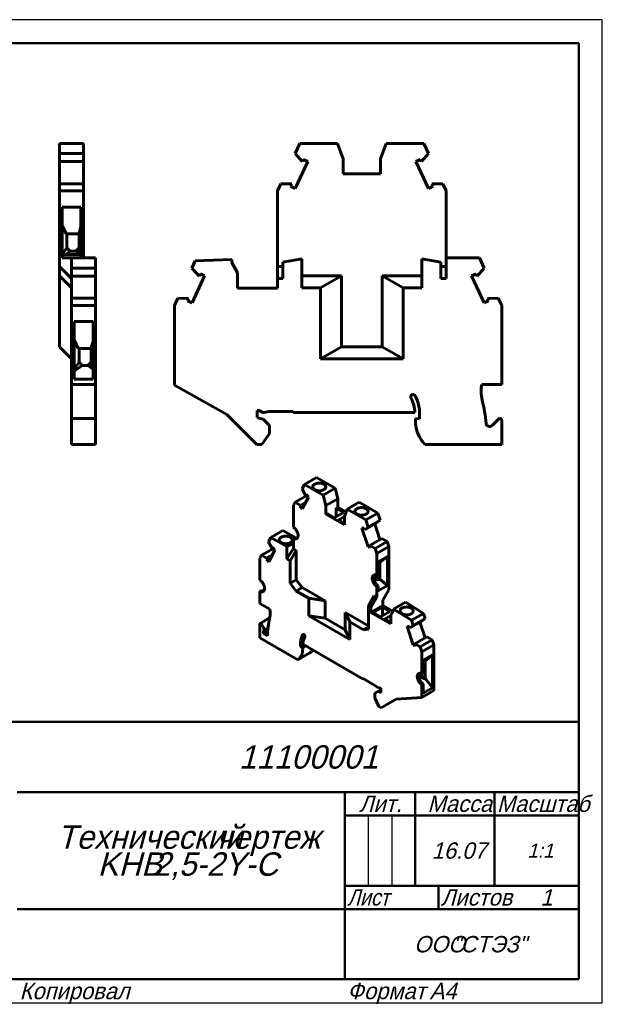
# Model space of a CAD drawing. Header units: millimetres. Extents: x 0 to 297, y 0 to 210.
# Tile 2 of 2: x 173 to 297, y 0 to 210. Entities that reach past the tile are written whole.
import ezdxf

# ---------------------------------------------------------------- set-up
doc = ezdxf.new("R2010")
doc.units = ezdxf.units.MM
doc.styles.add('TextStyle_2', font='T-FLEX Type A.TTF', dxfattribs={"oblique": 15, "height": 3.5})
doc.styles.add('TextStyle_4', font='T-FLEX Type A.TTF', dxfattribs={"width": 0.883061, "oblique": 15, "height": 3.5})
doc.styles.add('TextStyle_6', font='T-FLEX Type A.TTF', dxfattribs={"width": 0.98844, "oblique": 15, "height": 3.5})
doc.styles.add('TextStyle_7', font='T-FLEX Type A.TTF', dxfattribs={"oblique": 15, "height": 5})
doc.styles.add('TextStyle_8', font='T-FLEX Type A.TTF', dxfattribs={"oblique": 15, "height": 3})
doc.styles.add('TextStyle_9', font='T-FLEX Type A.TTF', dxfattribs={"oblique": 15, "height": 3.5})

# ---------------------------------------------------------------- blocks, each defined once
blk = doc.blocks.new('_FR1Страница_1')
at = {"color": 7, "linetype": 'Continuous', "lineweight": 25}
for p, q in [((297, 210), (0, 210)), ((297, 0), (297, 210)), ((247, 40), (247, 25)), ((252, 40), (252, 25)), ((242, 20), (292, 20)), ((262, 20), (262, 20)), ((0, 0), (297, 0))]:
    blk.add_line(p, q, dxfattribs=at)
at = {"color": 7, "linetype": 'Continuous', "lineweight": 50}
for p, q in [((20, 205), (292, 205)), ((292, 205), (292, 5)), ((107, 60), (292, 60)), ((172, 45), (292, 45)), ((242, 45), (242, 5)), ((257, 45), (257, 25)), ((274, 45), (274, 25)), ((242, 40), (292, 40)), ((242, 25), (292, 25)), ((262, 25), (262, 20)), ((172, 20), (292, 20)), ((292, 5), (20, 5))]:
    blk.add_line(p, q, dxfattribs=at)
at = {"color": 7, "oblique": 15}
for s, height, style, p in [('11100001', 5, 'TextStyle_7', (219.37, 50)), ('Лит.', 3.5, 'TextStyle_2', (245.03, 40.76)), ('Масса', 3.5, 'TextStyle_2', (259.65, 40.76)), ('Технический', 5, 'TextStyle_7', (180.55, 32.88)), ('чертеж', 5, 'TextStyle_7', (214.51, 32.88)), ('16.07', 3.5, 'TextStyle_2', (260.53, 30.75)), ('1:1', 3, 'TextStyle_8', (280.99, 31)), ('KHB', 5, 'TextStyle_7', (189.18, 27.12)), ('2,5-2Y-С', 5, 'TextStyle_7', (200.97, 27.12)), ('Листов', 3.5, 'TextStyle_2', (262.5, 20.75)), ('1', 3.5, 'TextStyle_9', (283.78, 20.75)), ('ООО', 3.5, 'TextStyle_2', (256.78, 10.75)), ('"СТЭЗ"', 3.5, 'TextStyle_2', (265.03, 10.75)), ('Копировал', 3.5, 'TextStyle_2', (172.5, 0.75)), ('Формат', 3.5, 'TextStyle_2', (242.5, 0.75)), ('A4', 3.5, 'TextStyle_2', (260.12, 0.75))]:
    blk.add_text(s, height=height, dxfattribs=dict(at, style=style)).set_placement(p)
for s, style, width, p in [('Масштаб', 'TextStyle_6', 0.98844, (274.5, 40.76)), ('Лист', 'TextStyle_4', 0.883061, (242.5, 20.75))]:
    blk.add_text(s, height=3.5, dxfattribs=dict(at, style=style, width=width)).set_placement(p)
blk = doc.blocks.new('Страница_1')
at = {"color": 7, "linetype": 'Continuous', "lineweight": 60}
for p, q in [((181.028, 181.404), (181.028, 183.58)), ((186.178, 183.58), (181.028, 183.58)), ((186.178, 183.58), (186.178, 181.404)), ((231.351, 181.404), (232.365, 183.58)), ((240.425, 183.58), (232.365, 183.58)), ((241.625, 180.283), (240.425, 183.58)), ((250.825, 183.58), (249.625, 180.283)), ((258.885, 183.58), (250.825, 183.58)), ((259.899, 181.404), (258.885, 183.58)), ((181.028, 179.676), (181.028, 181.404)), ((181.028, 181.404), (186.178, 181.404)), ((186.178, 181.404), (186.178, 179.676)), ((232.868, 179.676), (231.351, 181.404)), ((258.382, 179.676), (259.899, 181.404)), ((181.028, 179.676), (186.178, 179.676)), ((181.028, 174.954), (181.028, 179.674)), ((186.178, 179.674), (186.178, 174.954)), ((231.388, 173.97), (234.061, 179.703)), ((232.868, 179.676), (233.091, 180.155)), ((233.091, 180.155), (234.061, 179.703)), ((241.625, 177.08), (241.625, 180.283)), ((249.625, 180.283), (249.625, 177.08)), ((257.189, 179.703), (258.159, 180.155)), ((259.862, 173.97), (257.189, 179.703)), ((258.159, 180.155), (258.382, 179.676)), ((241.625, 177.08), (249.625, 177.08)), ((181.028, 174.952), (186.178, 174.952)), ((181.028, 174.952), (181.028, 173.414)), ((186.178, 174.952), (186.178, 173.414)), ((228.342, 174.952), (227.625, 173.414)), ((228.342, 174.952), (230.641, 174.901)), ((230.418, 174.422), (230.641, 174.901)), ((262.908, 174.952), (260.609, 174.901)), ((260.609, 174.901), (260.832, 174.422)), ((262.908, 174.952), (263.625, 173.414)), ((181.028, 173.414), (181.028, 157.28)), ((186.178, 173.414), (181.028, 173.414)), ((186.178, 173.414), (186.178, 165.215)), ((227.625, 173.414), (227.625, 157.28)), ((231.388, 173.97), (230.418, 174.422)), ((260.832, 174.422), (259.862, 173.97)), ((263.625, 173.414), (263.625, 157.28)), ((185.628, 169.949), (181.578, 169.949)), ((181.578, 169.949), (181.578, 159.13)), ((185.628, 165.215), (185.628, 169.949)), ((182.469, 164.23), (181.578, 166.068)), ((185.228, 164.23), (182.469, 164.23)), ((182.628, 161.28), (182.628, 164.23)), ((185.228, 164.407), (185.628, 165.717)), ((185.228, 164.407), (185.228, 160.678)), ((185.628, 165.077), (185.628, 165.215)), ((185.628, 165.215), (186.178, 165.215)), ((185.628, 165.077), (185.628, 163.145)), ((186.178, 165.077), (186.178, 165.215)), ((186.178, 165.077), (186.178, 163.145)), ((185.628, 163.114), (185.628, 163.145)), ((185.628, 163.114), (185.628, 161.182)), ((186.178, 163.114), (186.178, 163.145)), ((186.178, 163.114), (186.178, 161.182)), ((182.628, 161.28), (181.578, 159.758)), ((183.328, 160.58), (182.416, 159.83)), ((183.328, 160.58), (182.628, 161.28)), ((184.528, 160.58), (183.328, 160.58)), ((184.528, 160.58), (185.228, 161.28)), ((185.44, 159.83), (184.528, 160.58)), ((185.228, 160.678), (185.527, 159.817)), ((185.628, 161.044), (185.628, 161.182)), ((185.628, 159.13), (185.628, 161.044)), ((186.178, 161.044), (185.628, 161.044)), ((186.178, 161.182), (186.178, 161.044)), ((186.178, 161.044), (186.178, 159.13)), ((182.416, 159.83), (181.578, 159.708)), ((181.578, 159.13), (183.603, 159.13)), ((185.44, 159.83), (182.416, 159.83)), ((183.603, 156.954), (183.603, 159.13)), ((188.753, 159.13), (183.603, 159.13)), ((185.527, 159.817), (185.44, 159.83)), ((185.527, 159.817), (185.628, 159.767)), ((188.753, 159.13), (188.753, 156.954)), ((210.054, 158.516), (209.326, 156.954)), ((217.875, 158.789), (210.054, 158.516)), ((217.875, 158.139), (217.875, 158.789)), ((219.075, 155.908), (217.875, 158.139)), ((228.725, 158.209), (232.8, 158.941)), ((228.725, 157.28), (228.725, 158.209)), ((232.8, 158.941), (232.8, 155.273)), ((258.45, 158.941), (262.525, 158.209)), ((258.45, 155.273), (258.45, 158.941)), ((262.525, 158.209), (262.525, 157.28)), ((270.76, 159.13), (263.625, 159.13)), ((271.774, 156.954), (270.76, 159.13)), ((183.603, 154.705), (181.028, 157.28)), ((181.028, 155.273), (181.028, 157.278)), ((183.603, 155.226), (183.603, 156.954)), ((188.753, 156.954), (183.603, 156.954)), ((188.753, 156.954), (188.753, 155.226)), ((209.326, 156.954), (210.843, 155.226)), ((210.843, 155.226), (211.066, 155.705)), ((211.066, 155.705), (212.036, 155.253)), ((219.075, 152.63), (219.075, 155.908)), ((227.625, 157.28), (227.625, 154.705)), ((227.625, 157.28), (228.725, 157.28)), ((228.725, 157.28), (228.725, 154.705)), ((262.525, 157.28), (263.625, 157.28)), ((262.525, 154.705), (262.525, 157.28)), ((263.625, 154.705), (263.625, 157.28)), ((269.064, 155.253), (270.034, 155.705)), ((270.034, 155.705), (270.257, 155.226)), ((270.257, 155.226), (271.774, 156.954)), ((181.028, 155.273), (183.603, 152.698)), ((181.028, 140.098), (181.028, 155.273)), ((188.753, 155.226), (183.603, 155.226)), ((183.603, 150.504), (183.603, 155.224)), ((188.753, 155.224), (188.753, 150.504)), ((212.036, 155.253), (209.363, 149.52)), ((227.625, 154.705), (227.625, 152.63)), ((227.625, 154.705), (228.725, 154.705)), ((232.8, 152.698), (232.8, 155.273)), ((232.8, 155.273), (241.251, 155.273)), ((236.791, 152.698), (241.251, 155.273)), ((241.251, 155.273), (241.251, 140.098)), ((249.999, 140.098), (249.999, 155.273)), ((249.999, 155.273), (254.459, 152.698)), ((249.999, 155.273), (258.45, 155.273)), ((258.45, 155.273), (258.45, 152.698)), ((263.625, 154.705), (262.525, 154.705)), ((271.737, 149.52), (269.064, 155.253)), ((227.625, 152.63), (219.075, 152.63)), ((236.791, 152.698), (232.8, 152.698)), ((236.791, 152.698), (236.791, 137.523)), ((254.459, 152.698), (258.45, 152.698)), ((254.459, 152.698), (254.459, 137.523)), ((183.603, 148.964), (183.603, 150.502)), ((188.753, 150.502), (183.603, 150.502)), ((188.753, 150.502), (188.753, 148.964)), ((206.317, 150.502), (205.6, 148.964)), ((208.616, 150.451), (206.317, 150.502)), ((208.393, 149.972), (208.616, 150.451)), ((209.363, 149.52), (208.393, 149.972)), ((272.707, 149.972), (271.737, 149.52)), ((274.783, 150.502), (272.484, 150.451)), ((272.484, 150.451), (272.707, 149.972)), ((275.5, 148.964), (274.783, 150.502)), ((183.603, 132.08), (183.603, 148.964)), ((188.753, 148.964), (183.603, 148.964)), ((188.753, 148.964), (188.753, 140.765)), ((205.6, 148.964), (205.6, 131.91)), ((275.5, 132.08), (275.5, 148.964)), ((184.153, 145.499), (184.153, 133.235)), ((188.203, 145.499), (184.153, 145.499)), ((188.203, 140.765), (188.203, 145.499)), ((185.044, 139.78), (184.153, 141.618)), ((188.203, 141.267), (187.803, 139.957)), ((183.603, 137.523), (181.028, 140.098)), ((187.803, 139.78), (185.044, 139.78)), ((185.203, 136.83), (185.203, 139.78)), ((187.803, 139.957), (187.803, 136.316)), ((188.203, 140.765), (188.203, 140.627)), ((188.753, 140.765), (188.203, 140.765)), ((188.203, 140.627), (188.203, 138.695)), ((188.753, 140.765), (188.753, 140.627)), ((188.753, 140.627), (188.753, 138.695)), ((241.251, 140.098), (236.791, 137.523)), ((241.251, 140.098), (249.999, 140.098)), ((254.459, 137.523), (249.999, 140.098)), ((185.203, 136.83), (184.153, 135.34)), ((185.203, 136.83), (185.903, 136.13)), ((187.803, 136.83), (187.103, 136.13)), ((188.203, 138.695), (188.203, 138.664)), ((188.203, 138.664), (188.203, 136.732)), ((188.203, 136.732), (188.203, 136.594)), ((188.753, 138.695), (188.753, 138.664)), ((188.753, 138.664), (188.753, 136.732)), ((188.753, 136.732), (188.753, 136.594)), ((254.459, 137.523), (236.791, 137.523)), ((185.903, 136.13), (184.153, 134.943)), ((185.903, 136.13), (187.103, 136.13)), ((187.103, 136.13), (188.108, 135.436)), ((188.108, 135.436), (187.803, 136.316)), ((188.108, 135.436), (188.203, 135.285)), ((188.753, 136.594), (188.203, 136.594)), ((188.203, 133.235), (188.203, 136.594)), ((188.753, 136.594), (188.753, 132.08)), ((184.153, 133.235), (188.203, 133.235)), ((183.603, 130.554), (183.603, 132.08)), ((188.753, 132.08), (183.603, 132.08)), ((183.603, 128.722), (183.603, 130.554)), ((188.753, 130.554), (188.753, 132.08)), ((188.753, 128.722), (188.753, 130.554)), ((205.6, 131.91), (216.775, 125.636)), ((271.257, 132.08), (275.5, 132.08)), ((183.603, 128.722), (183.603, 124.788)), ((188.753, 128.722), (188.753, 124.788)), ((223.275, 126.544), (223.702, 126.544)), ((223.275, 125.08), (223.275, 126.544)), ((223.702, 126.544), (224.495, 126.08)), ((224.699, 126.08), (225.861, 126.28)), ((225.861, 126.28), (230.975, 126.28)), ((230.975, 126.08), (230.975, 126.28)), ((188.753, 124.787), (183.603, 124.787)), ((183.603, 124.786), (183.603, 124.387)), ((183.603, 119.23), (183.603, 124.387)), ((188.753, 124.786), (188.753, 124.387)), ((188.753, 124.387), (188.753, 119.23)), ((216.775, 125.636), (223.175, 119.23)), ((223.598, 124.893), (223.275, 125.08)), ((224.573, 124.632), (223.598, 124.893)), ((224.495, 126.08), (224.699, 126.08)), ((225.925, 123.28), (224.573, 124.632)), ((230.975, 126.08), (256.969, 126.08)), ((257.975, 124.701), (257.075, 124.78)), ((257.075, 124.78), (257.075, 124.223)), ((257.975, 125.78), (257.975, 124.701)), ((274.817, 124.669), (273.448, 123.3)), ((275.5, 119.23), (275.5, 124.387)), ((225.925, 121.63), (225.925, 123.28)), ((224.245, 119.23), (225.925, 121.63)), ((188.753, 119.23), (183.603, 119.23)), ((223.175, 119.23), (224.245, 119.23)), ((259.109, 119.23), (275.5, 119.23)), ((233.365, 110.719), (235.914, 112.19)), ((235.914, 112.19), (239.904, 109.887)), ((233.365, 110.719), (232.863, 109.765)), ((232.863, 109.765), (233.614, 108.344)), ((237.355, 108.415), (233.365, 110.719)), ((235.276, 109.815), (235.894, 109.459)), ((237.355, 108.415), (239.904, 109.887)), ((239.904, 109.887), (240.498, 107.66)), ((233.878, 108.383), (231.374, 106.937)), ((234.204, 108.018), (232.881, 105.506)), ((233.724, 108.554), (233.614, 108.344)), ((233.811, 108.458), (233.614, 108.344)), ((234.204, 108.018), (233.724, 108.554)), ((237.949, 106.188), (237.355, 108.415)), ((240.498, 107.66), (237.949, 106.188)), ((240.498, 107.66), (240.498, 105.829)), ((231.374, 106.937), (231.019, 106.263)), ((231.019, 106.263), (231.019, 101.577)), ((232.512, 106.251), (231.374, 106.937)), ((232.401, 106.041), (233.496, 106.674)), ((232.512, 106.251), (232.401, 106.041)), ((232.401, 106.041), (232.881, 105.506)), ((232.512, 106.251), (233.607, 106.883)), ((237.949, 104.357), (237.949, 106.188)), ((240.176, 105.643), (240.498, 105.829)), ((241.735, 104.743), (240.176, 105.643)), ((240.176, 105.643), (240.176, 103.843)), ((242.259, 104.812), (240.498, 105.829)), ((242.502, 105.443), (241.908, 103.902)), ((242.502, 105.443), (245.051, 106.915)), ((246.492, 103.14), (242.502, 105.443)), ((245.051, 106.915), (249.041, 104.612)), ((237.949, 104.357), (238.184, 104.493)), ((241.908, 102.071), (237.949, 104.357)), ((238.184, 104.493), (239.743, 103.593)), ((239.743, 103.593), (241.735, 104.743)), ((241.908, 103.872), (240.584, 103.107)), ((240.584, 103.107), (241.908, 102.343)), ((241.908, 103.902), (241.908, 102.071)), ((244.309, 104.6), (244.927, 104.243)), ((246.492, 103.14), (249.041, 104.612)), ((246.994, 101.607), (246.492, 103.14)), ((246.994, 101.607), (249.543, 103.079)), ((248.792, 102.524), (249.543, 103.079)), ((249.543, 103.079), (249.041, 104.612)), ((231.275, 101.35), (231.019, 101.577)), ((245.652, 101.409), (246.132, 101.39)), ((246.976, 97.368), (245.652, 101.409)), ((246.132, 101.39), (246.243, 101.053)), ((246.243, 101.053), (248.792, 102.524)), ((246.243, 101.053), (246.994, 101.607)), ((249.496, 98.929), (248.393, 102.294)), ((226.213, 99.402), (225.711, 98.449)), ((226.213, 99.402), (228.762, 100.874)), ((229.627, 97.431), (226.213, 99.402)), ((228.762, 100.874), (231.496, 99.295)), ((231.019, 99.193), (231.291, 99.35)), ((231.275, 99.124), (231.019, 99.193)), ((231.019, 99.193), (231.019, 96.927)), ((231.291, 99.35), (231.547, 99.281)), ((232.009, 99.805), (232.009, 99.822)), ((247.345, 97.687), (249.894, 99.159)), ((251.032, 98.531), (249.894, 99.159)), ((224.221, 95.621), (226.725, 97.066)), ((225.711, 98.449), (226.462, 97.027)), ((226.462, 97.027), (226.572, 97.237)), ((226.462, 97.027), (226.658, 97.141)), ((226.572, 97.237), (227.052, 96.702)), ((228.124, 98.499), (228.742, 98.142)), ((231.019, 98.153), (229.627, 97.431)), ((229.627, 94.788), (229.627, 97.431)), ((229.627, 94.788), (231.019, 97.036)), ((231.019, 96.927), (231.563, 96.613)), ((246.976, 97.368), (247.374, 97.598)), ((247.456, 97.35), (246.976, 97.368)), ((248.483, 97.059), (247.345, 97.687)), ((247.345, 97.687), (247.456, 97.35)), ((248.483, 97.059), (251.032, 98.531)), ((248.838, 95.975), (248.483, 97.059)), ((248.838, 95.975), (251.387, 97.447)), ((251.032, 98.531), (251.387, 97.447)), ((251.387, 97.447), (251.387, 88.225)), ((224.221, 95.621), (223.866, 94.946)), ((223.866, 94.946), (223.866, 90.261)), ((225.359, 94.934), (224.221, 95.621)), ((225.249, 94.725), (226.344, 95.357)), ((225.249, 94.725), (225.359, 94.934)), ((225.729, 94.189), (225.249, 94.725)), ((226.454, 95.567), (225.359, 94.934)), ((227.052, 96.702), (225.729, 94.189)), ((230.289, 94.405), (229.627, 94.788)), ((231.563, 96.613), (230.289, 94.405)), ((231.563, 90.368), (231.563, 96.613)), ((248.838, 91.289), (248.838, 95.975)), ((249.11, 94.152), (251.115, 95.309)), ((251.115, 95.309), (249.503, 94.022)), ((251.115, 95.309), (251.115, 89.126)), ((230.289, 89.632), (230.289, 94.405)), ((249.11, 91.447), (249.11, 94.152)), ((249.11, 93.74), (249.503, 94.022)), ((249.503, 94.022), (249.503, 90.415)), ((247.848, 90.66), (247.848, 90.678)), ((248.12, 90.817), (248.12, 90.835)), ((248.124, 90.715), (248.769, 90.401)), ((248.275, 91.358), (249.503, 90.415)), ((248.582, 91.358), (248.838, 91.289)), ((248.838, 91.289), (249.11, 91.447)), ((223.866, 90.261), (224.123, 90.033)), ((224.856, 88.506), (224.856, 88.488)), ((230.289, 89.632), (231.563, 90.368)), ((231.581, 87.944), (230.289, 89.632)), ((232.855, 88.68), (231.563, 90.368)), ((232.855, 88.68), (231.581, 87.944)), ((232.855, 88.68), (237.763, 85.846)), ((248.769, 90.401), (248.275, 90.115)), ((248.838, 88.905), (248.582, 89.132)), ((248.769, 90.401), (249.52, 90.377)), ((248.838, 88.905), (249.11, 89.062)), ((248.838, 88.905), (248.838, 86.639)), ((249.11, 89.062), (248.854, 89.289)), ((251.115, 89.126), (249.11, 87.968)), ((249.11, 87.968), (249.11, 89.062)), ((249.503, 90.415), (249.52, 90.377)), ((251.115, 89.126), (249.52, 90.377)), ((223.866, 87.876), (224.139, 88.033)), ((224.123, 87.808), (223.866, 87.876)), ((223.866, 87.876), (223.866, 85.296)), ((224.395, 87.965), (224.139, 88.033)), ((234.281, 86.385), (231.581, 87.944)), ((234.281, 86.385), (237.763, 85.846)), ((234.281, 82.67), (234.281, 86.385)), ((247.019, 84.746), (248.293, 86.954)), ((247.563, 84.432), (248.838, 86.639)), ((248.293, 86.954), (248.838, 86.639)), ((251.387, 88.225), (250.113, 86.018)), ((223.866, 85.296), (225.967, 84.084)), ((237.763, 82.131), (237.763, 85.846)), ((247.019, 84.746), (247.019, 79.789)), ((247.563, 84.432), (247.019, 84.746)), ((250.113, 84.832), (247.563, 83.36)), ((247.563, 83.36), (247.563, 84.432)), ((250.063, 84.489), (248.071, 83.339)), ((251.622, 83.589), (250.063, 84.489)), ((250.063, 84.489), (250.063, 82.689)), ((250.113, 86.018), (250.113, 84.832)), ((250.113, 84.832), (252.294, 83.573)), ((254.939, 85.566), (252.389, 84.094)), ((254.939, 85.566), (258.81, 83.175)), ((225.932, 82.187), (223.924, 81.028)), ((234.281, 82.67), (243.027, 77.621)), ((237.763, 82.131), (234.281, 82.67)), ((242.094, 79.631), (237.763, 82.131)), ((242.094, 83.346), (247.019, 80.502)), ((242.094, 83.346), (242.094, 79.631)), ((242.094, 83.346), (243.027, 81.336)), ((251.795, 80.917), (247.563, 83.36)), ((248.071, 83.339), (249.63, 82.438)), ((249.63, 82.438), (251.622, 83.589)), ((251.795, 82.717), (250.471, 81.953)), ((252.389, 83.723), (251.795, 82.791)), ((251.795, 82.791), (251.795, 80.917)), ((252.389, 84.094), (252.389, 83.723)), ((256.261, 81.703), (252.389, 84.094)), ((253.936, 83.346), (254.555, 82.964)), ((256.261, 81.703), (258.81, 83.175)), ((256.621, 80.603), (259.17, 82.074)), ((259.17, 82.074), (258.419, 81.52)), ((258.81, 83.175), (259.17, 82.074)), ((223.866, 80.899), (223.866, 77.952)), ((224.627, 80.134), (224.204, 80.866)), ((224.627, 79.407), (225.547, 79.938)), ((245.98, 79.631), (243.027, 81.336)), ((243.027, 77.621), (243.027, 81.336)), ((245.98, 79.631), (247.019, 80.231)), ((250.471, 81.953), (251.795, 81.188)), ((255.28, 80.404), (255.76, 80.386)), ((256.603, 76.364), (255.28, 80.404)), ((255.76, 80.386), (255.87, 80.048)), ((258.419, 81.52), (255.87, 80.048)), ((255.87, 80.048), (256.621, 80.603)), ((256.621, 80.603), (256.261, 81.703)), ((258.021, 81.29), (259.123, 77.924)), ((223.866, 77.952), (231.98, 73.268)), ((224.609, 78.866), (224.609, 79.397)), ((224.609, 78.866), (225.499, 79.38)), ((225.454, 78.378), (224.609, 78.866)), ((243.027, 77.621), (242.094, 79.631)), ((247.019, 79.789), (245.98, 79.631)), ((256.972, 76.683), (259.522, 78.154)), ((259.522, 78.154), (260.659, 77.527)), ((232.541, 76.071), (232.541, 76.687)), ((233.223, 76.465), (232.541, 76.071)), ((232.986, 75.859), (232.541, 76.071)), ((232.986, 75.859), (233.63, 76.23)), ((232.986, 75.54), (232.986, 75.859)), ((233.039, 76.571), (245.905, 69.143)), ((256.603, 76.364), (257.001, 76.594)), ((257.083, 76.345), (256.603, 76.364)), ((256.972, 76.683), (257.083, 76.345)), ((258.11, 76.055), (256.972, 76.683)), ((258.11, 76.055), (260.659, 77.527)), ((258.465, 74.971), (258.11, 76.055)), ((258.465, 74.971), (261.014, 76.443)), ((260.659, 77.527), (261.014, 76.443)), ((261.014, 76.443), (261.014, 66.695)), ((234.529, 74.739), (231.98, 73.268)), ((258.465, 70.285), (258.465, 74.971)), ((258.737, 73.147), (260.742, 74.305)), ((260.742, 74.305), (259.13, 73.017)), ((260.742, 74.305), (260.742, 67.296)), ((258.737, 70.442), (258.737, 73.147)), ((258.737, 72.735), (259.13, 73.017)), ((259.13, 73.017), (259.13, 69.429)), ((257.475, 69.656), (257.475, 69.673)), ((257.747, 69.83), (257.747, 69.813)), ((257.75, 69.738), (259.278, 69.117)), ((257.903, 70.355), (259.13, 69.429)), ((258.209, 70.354), (258.465, 70.285)), ((258.465, 70.285), (258.737, 70.442)), ((259.13, 69.429), (259.278, 69.117)), ((245.905, 69.257), (248.437, 67.796)), ((245.905, 69.143), (245.905, 69.257)), ((246.004, 69.2), (245.905, 69.143)), ((248.437, 67.796), (249.012, 67.349)), ((249.012, 67.349), (249.113, 67.291)), ((249.113, 67.291), (249.505, 67.33)), ((249.505, 67.33), (249.717, 67.208)), ((258.465, 67.901), (258.209, 68.128)), ((258.465, 67.901), (258.737, 68.058)), ((258.465, 65.224), (258.465, 67.901)), ((258.481, 68.285), (258.737, 68.058)), ((258.737, 66.138), (258.737, 68.058)), ((259.278, 69.117), (260.742, 67.296)), ((249.074, 66.486), (248.405, 66.099)), ((248.405, 66.099), (248.405, 65.156)), ((249.074, 66.486), (249.717, 66.857)), ((249.557, 66.357), (249.074, 66.486)), ((249.717, 66.449), (249.557, 66.357)), ((249.717, 66.371), (249.557, 66.357)), ((249.717, 67.208), (249.717, 66.371)), ((252.934, 64.831), (258.465, 65.224)), ((258.465, 65.224), (261.014, 66.695)), ((260.742, 67.296), (258.737, 66.138)), ((248.405, 65.156), (249.237, 63.304)), ((249.237, 63.304), (249.766, 62.999)), ((249.766, 62.999), (252.934, 64.831)), ((249.766, 62.999), (252.315, 64.47)), ((252.94, 64.832), (252.315, 64.47))]:
    blk.add_line(p, q, dxfattribs=at)
at = {"color": 7, "lineweight": 60, "flags": 128}
for points in [[(235.276, 109.815), (235.239, 109.861), (235.207, 109.908), (235.18, 109.957), (235.158, 110.006), (235.142, 110.056), (235.131, 110.106), (235.126, 110.156), (235.126, 110.207), (235.132, 110.258), (235.143, 110.308), (235.16, 110.357), (235.182, 110.407), (235.209, 110.455), (235.241, 110.502), (235.279, 110.548), (235.321, 110.592), (235.368, 110.635), (235.42, 110.676), (235.475, 110.715), (235.536, 110.752)], [(235.536, 110.752), (235.593, 110.783), (235.653, 110.812), (235.715, 110.839), (235.781, 110.864), (235.848, 110.887), (235.918, 110.908), (235.99, 110.927), (236.063, 110.943), (236.138, 110.957), (236.214, 110.968), (236.291, 110.977), (236.369, 110.983), (236.447, 110.987), (236.525, 110.988), (236.604, 110.987), (236.682, 110.983), (236.76, 110.977), (236.837, 110.968), (236.913, 110.957), (236.988, 110.943), (237.061, 110.927), (237.133, 110.908), (237.203, 110.887), (237.27, 110.864), (237.336, 110.839), (237.398, 110.812), (237.458, 110.783), (237.515, 110.752), (237.569, 110.719), (237.62, 110.684), (237.667, 110.648), (237.711, 110.61), (237.751, 110.571), (237.787, 110.531), (237.819, 110.489), (237.847, 110.447), (237.871, 110.404), (237.89, 110.36), (237.906, 110.315), (237.917, 110.27), (237.923, 110.225), (237.925, 110.18), (237.923, 110.135), (237.917, 110.089), (237.906, 110.045), (237.89, 110), (237.871, 109.956), (237.847, 109.913), (237.819, 109.871), (237.787, 109.829), (237.751, 109.789), (237.711, 109.75), (237.667, 109.712), (237.62, 109.676), (237.569, 109.641), (237.515, 109.608)], [(237.515, 109.608), (237.451, 109.574), (237.384, 109.541), (237.313, 109.512), (237.239, 109.485), (237.162, 109.46), (237.083, 109.438), (237.001, 109.42), (236.918, 109.404), (236.833, 109.391), (236.747, 109.382), (236.66, 109.375), (236.572, 109.372), (236.485, 109.372), (236.397, 109.375), (236.31, 109.381), (236.224, 109.391), (236.139, 109.403), (236.055, 109.419), (235.974, 109.437), (235.894, 109.459)], [(244.309, 104.6), (244.272, 104.646), (244.24, 104.693), (244.213, 104.741), (244.192, 104.79), (244.175, 104.84), (244.165, 104.89), (244.159, 104.941), (244.16, 104.992), (244.165, 105.042), (244.176, 105.092), (244.193, 105.142), (244.215, 105.191), (244.242, 105.239), (244.274, 105.286), (244.312, 105.332), (244.354, 105.377), (244.401, 105.419), (244.453, 105.46), (244.509, 105.499), (244.569, 105.536)], [(244.569, 105.536), (244.626, 105.567), (244.686, 105.597), (244.749, 105.624), (244.814, 105.649), (244.882, 105.672), (244.951, 105.693), (245.023, 105.711), (245.096, 105.728), (245.171, 105.741), (245.247, 105.753), (245.324, 105.761), (245.402, 105.768), (245.48, 105.772), (245.559, 105.773), (245.637, 105.772), (245.715, 105.768), (245.793, 105.761), (245.87, 105.753), (245.946, 105.741), (246.021, 105.728), (246.094, 105.711), (246.166, 105.693), (246.236, 105.672), (246.304, 105.649), (246.369, 105.624), (246.432, 105.597), (246.492, 105.567), (246.549, 105.536), (246.603, 105.503), (246.653, 105.469), (246.701, 105.432), (246.744, 105.395), (246.784, 105.356), (246.82, 105.315), (246.852, 105.274), (246.88, 105.232), (246.904, 105.188), (246.924, 105.144), (246.939, 105.1), (246.95, 105.055), (246.957, 105.01), (246.959, 104.965), (246.957, 104.919), (246.95, 104.874), (246.939, 104.829), (246.924, 104.785), (246.904, 104.741), (246.88, 104.698), (246.852, 104.655), (246.82, 104.614), (246.784, 104.574), (246.744, 104.535), (246.701, 104.497), (246.653, 104.461), (246.603, 104.426), (246.549, 104.393)], [(246.549, 104.393), (246.485, 104.358), (246.417, 104.326), (246.346, 104.296), (246.272, 104.269), (246.195, 104.245), (246.116, 104.223), (246.035, 104.204), (245.951, 104.189), (245.866, 104.176), (245.78, 104.166), (245.693, 104.16), (245.606, 104.157), (245.518, 104.157), (245.43, 104.16), (245.343, 104.166), (245.257, 104.175), (245.172, 104.188), (245.089, 104.203), (245.007, 104.222), (244.927, 104.243)], [(231.275, 101.35), (231.327, 101.302), (231.378, 101.252), (231.427, 101.199), (231.476, 101.144), (231.523, 101.086), (231.569, 101.027), (231.613, 100.965), (231.655, 100.902), (231.696, 100.837), (231.734, 100.771), (231.77, 100.704), (231.804, 100.636), (231.836, 100.567), (231.865, 100.498), (231.892, 100.429), (231.916, 100.359), (231.938, 100.289), (231.956, 100.22), (231.972, 100.151), (231.985, 100.083), (231.996, 100.016), (232.003, 99.95), (232.007, 99.885), (232.009, 99.822)], [(228.124, 98.499), (228.086, 98.545), (228.054, 98.592), (228.028, 98.64), (228.006, 98.689), (227.99, 98.739), (227.979, 98.789), (227.974, 98.84), (227.974, 98.89), (227.98, 98.941), (227.991, 98.991), (228.007, 99.041), (228.029, 99.09), (228.056, 99.138), (228.089, 99.185), (228.126, 99.231), (228.169, 99.275), (228.216, 99.318), (228.267, 99.359), (228.323, 99.398), (228.383, 99.435)], [(228.383, 99.435), (228.44, 99.466), (228.5, 99.495), (228.563, 99.523), (228.628, 99.548), (228.696, 99.571), (228.766, 99.592), (228.837, 99.61), (228.911, 99.626), (228.985, 99.64), (229.062, 99.651), (229.139, 99.66), (229.216, 99.667), (229.295, 99.67), (229.373, 99.672), (229.452, 99.67), (229.53, 99.667), (229.608, 99.66), (229.685, 99.651), (229.761, 99.64), (229.835, 99.626), (229.909, 99.61), (229.981, 99.592), (230.05, 99.571), (230.118, 99.548), (230.183, 99.523), (230.246, 99.495), (230.306, 99.466), (230.363, 99.435), (230.417, 99.402), (230.468, 99.367), (230.515, 99.331), (230.558, 99.293), (230.598, 99.254), (230.634, 99.214), (230.666, 99.173), (230.695, 99.13), (230.718, 99.087), (230.738, 99.043), (230.753, 98.999), (230.764, 98.954), (230.771, 98.909), (230.773, 98.863), (230.771, 98.818), (230.764, 98.773), (230.753, 98.728), (230.738, 98.683), (230.718, 98.64), (230.695, 98.596), (230.666, 98.554), (230.634, 98.513), (230.598, 98.472), (230.558, 98.433), (230.515, 98.396), (230.468, 98.359), (230.417, 98.325), (230.363, 98.292)], [(232.009, 99.805), (232.007, 99.743), (232.003, 99.684), (231.996, 99.626), (231.985, 99.571), (231.972, 99.518), (231.956, 99.468), (231.938, 99.42), (231.916, 99.375), (231.892, 99.333), (231.865, 99.295), (231.836, 99.259), (231.804, 99.227), (231.77, 99.198), (231.734, 99.173), (231.696, 99.151), (231.655, 99.133), (231.613, 99.119), (231.569, 99.108), (231.523, 99.101), (231.476, 99.098), (231.427, 99.099), (231.378, 99.104), (231.327, 99.112), (231.275, 99.124)], [(231.841, 99.265), (231.795, 99.259), (231.748, 99.256), (231.7, 99.256), (231.65, 99.261), (231.599, 99.269), (231.547, 99.281)], [(230.363, 98.292), (230.299, 98.257), (230.232, 98.225), (230.161, 98.195), (230.087, 98.168), (230.01, 98.143), (229.93, 98.122), (229.849, 98.103), (229.765, 98.087), (229.681, 98.075), (229.594, 98.065), (229.507, 98.059), (229.42, 98.055), (229.332, 98.055), (229.245, 98.058), (229.158, 98.065), (229.071, 98.074), (228.986, 98.086), (228.903, 98.102), (228.821, 98.12), (228.742, 98.142)], [(247.848, 90.678), (247.849, 90.739), (247.854, 90.799), (247.861, 90.856), (247.871, 90.911), (247.885, 90.964), (247.901, 91.015), (247.919, 91.062), (247.941, 91.107), (247.965, 91.149), (247.992, 91.188), (248.021, 91.223), (248.053, 91.255), (248.087, 91.284), (248.123, 91.309), (248.161, 91.331), (248.202, 91.349), (248.244, 91.363), (248.288, 91.374), (248.334, 91.381), (248.381, 91.384), (248.429, 91.383), (248.479, 91.378), (248.53, 91.37), (248.582, 91.358)], [(248.582, 89.132), (248.53, 89.18), (248.479, 89.23), (248.429, 89.283), (248.381, 89.338), (248.334, 89.396), (248.288, 89.456), (248.244, 89.517), (248.202, 89.58), (248.161, 89.645), (248.123, 89.711), (248.087, 89.778), (248.053, 89.846), (248.021, 89.915), (247.992, 89.984), (247.965, 90.054), (247.941, 90.123), (247.919, 90.193), (247.901, 90.262), (247.885, 90.331), (247.871, 90.399), (247.861, 90.466), (247.854, 90.532), (247.849, 90.597), (247.848, 90.66)], [(248.288, 91.374), (248.264, 91.345), (248.237, 91.306), (248.213, 91.264), (248.192, 91.219), (248.173, 91.172), (248.157, 91.121), (248.144, 91.069), (248.133, 91.013), (248.126, 90.956), (248.122, 90.896), (248.12, 90.835)], [(248.12, 90.817), (248.122, 90.754), (248.126, 90.689), (248.133, 90.623), (248.144, 90.556), (248.157, 90.488), (248.173, 90.419), (248.192, 90.35), (248.213, 90.281), (248.237, 90.211), (248.264, 90.141), (248.293, 90.072), (248.325, 90.003), (248.359, 89.935), (248.395, 89.868), (248.433, 89.802), (248.474, 89.737), (248.516, 89.674), (248.56, 89.613), (248.606, 89.553), (248.653, 89.496), (248.702, 89.44), (248.751, 89.387), (248.802, 89.337), (248.854, 89.289)], [(224.123, 90.033), (224.174, 89.986), (224.225, 89.935), (224.275, 89.883), (224.324, 89.827), (224.371, 89.77), (224.416, 89.71), (224.461, 89.649), (224.503, 89.585), (224.543, 89.521), (224.582, 89.455), (224.618, 89.388), (224.652, 89.32), (224.684, 89.251), (224.713, 89.182), (224.74, 89.112), (224.764, 89.042), (224.785, 88.973), (224.804, 88.903), (224.82, 88.835), (224.833, 88.767), (224.843, 88.699), (224.851, 88.633), (224.855, 88.569), (224.856, 88.506)], [(224.856, 88.488), (224.855, 88.427), (224.851, 88.367), (224.843, 88.31), (224.833, 88.254), (224.82, 88.201), (224.804, 88.151), (224.785, 88.103), (224.764, 88.059), (224.74, 88.017), (224.713, 87.978), (224.684, 87.943), (224.652, 87.91), (224.618, 87.882), (224.582, 87.856), (224.543, 87.835), (224.503, 87.817), (224.461, 87.802), (224.416, 87.792), (224.371, 87.785), (224.324, 87.782), (224.275, 87.783), (224.225, 87.787), (224.174, 87.795), (224.123, 87.808)], [(224.689, 87.949), (224.643, 87.942), (224.596, 87.939), (224.547, 87.94), (224.498, 87.944), (224.447, 87.953), (224.395, 87.965)], [(253.936, 83.346), (253.907, 83.384), (253.88, 83.423), (253.856, 83.463), (253.835, 83.505), (253.818, 83.547), (253.804, 83.59), (253.794, 83.634), (253.788, 83.679), (253.786, 83.724), (253.788, 83.768), (253.794, 83.813), (253.804, 83.858), (253.818, 83.902), (253.835, 83.945), (253.857, 83.988), (253.883, 84.03), (253.912, 84.07), (253.944, 84.109), (253.98, 84.147), (254.018, 84.183), (254.059, 84.217), (254.103, 84.25), (254.149, 84.28), (254.196, 84.309)], [(254.196, 84.309), (254.248, 84.338), (254.303, 84.365), (254.362, 84.391), (254.424, 84.415), (254.49, 84.438), (254.558, 84.458), (254.63, 84.477), (254.695, 84.491), (254.761, 84.503), (254.83, 84.514), (254.899, 84.522), (254.97, 84.529), (255.041, 84.533), (255.114, 84.535), (255.186, 84.534), (255.258, 84.532), (255.331, 84.527), (255.402, 84.52), (255.473, 84.511), (255.542, 84.5), (255.611, 84.486), (255.677, 84.471), (255.742, 84.454), (255.814, 84.433), (255.882, 84.409), (255.948, 84.384), (256.01, 84.357), (256.069, 84.329), (256.124, 84.3), (256.176, 84.269), (256.225, 84.237), (256.273, 84.203), (256.318, 84.167), (256.361, 84.129), (256.401, 84.089), (256.437, 84.048), (256.471, 84.004), (256.497, 83.965), (256.52, 83.925), (256.54, 83.883), (256.556, 83.842), (256.569, 83.799), (256.579, 83.756), (256.584, 83.713), (256.586, 83.67), (256.584, 83.626), (256.579, 83.583), (256.569, 83.541), (256.556, 83.499), (256.54, 83.457), (256.52, 83.417), (256.497, 83.378), (256.471, 83.34), (256.437, 83.298), (256.401, 83.257), (256.361, 83.219), (256.318, 83.183), (256.273, 83.148), (256.225, 83.116), (256.176, 83.086)], [(256.176, 83.086), (256.126, 83.059), (256.073, 83.033), (256.017, 83.008), (255.958, 82.984), (255.897, 82.963), (255.832, 82.943), (255.766, 82.925), (255.697, 82.909), (255.627, 82.895), (255.555, 82.883), (255.482, 82.874), (255.407, 82.867), (255.332, 82.863), (255.257, 82.861), (255.182, 82.861), (255.107, 82.864), (255.033, 82.869), (254.96, 82.877), (254.888, 82.886), (254.817, 82.898), (254.748, 82.912), (254.682, 82.928), (254.617, 82.945), (254.555, 82.964)], [(224.089, 80.998), (224.068, 81.012), (224.047, 81.023), (224.026, 81.031), (224.006, 81.037), (223.986, 81.04), (223.967, 81.04), (223.95, 81.038), (223.933, 81.032), (223.918, 81.024), (223.905, 81.013), (223.894, 80.999), (223.884, 80.983), (223.876, 80.965), (223.871, 80.945), (223.868, 80.923), (223.866, 80.899)], [(224.757, 79.695), (224.756, 79.736), (224.752, 79.779), (224.745, 79.822), (224.736, 79.867), (224.724, 79.911), (224.709, 79.957), (224.692, 80.002), (224.672, 80.047), (224.651, 80.091), (224.627, 80.134)], [(224.609, 79.397), (224.631, 79.409), (224.652, 79.424), (224.672, 79.441), (224.689, 79.461), (224.705, 79.483), (224.719, 79.507), (224.73, 79.534), (224.74, 79.563), (224.748, 79.593), (224.753, 79.626), (224.756, 79.66), (224.757, 79.695)], [(233.018, 78.631), (232.967, 78.546), (232.919, 78.457), (232.874, 78.365), (232.831, 78.27), (232.791, 78.172), (232.754, 78.073), (232.721, 77.972), (232.69, 77.868), (232.662, 77.761), (232.637, 77.65), (232.614, 77.536), (232.594, 77.42), (232.578, 77.302), (232.564, 77.181), (232.554, 77.06), (232.547, 76.938), (232.542, 76.813), (232.541, 76.687)], [(233.485, 78.229), (233.483, 78.261), (233.479, 78.295), (233.471, 78.329), (233.461, 78.365), (233.448, 78.4), (233.432, 78.435), (233.414, 78.469), (233.394, 78.502), (233.372, 78.533), (233.348, 78.563), (233.323, 78.59), (233.297, 78.614), (233.27, 78.636), (233.243, 78.654), (233.215, 78.669), (233.188, 78.68), (233.162, 78.687), (233.136, 78.691), (233.112, 78.69), (233.089, 78.686), (233.068, 78.678), (233.049, 78.666), (233.033, 78.65), (233.018, 78.631)], [(233.456, 78.111), (233.404, 78.023), (233.355, 77.931), (233.309, 77.835), (233.267, 77.736), (233.228, 77.634), (233.193, 77.527), (233.161, 77.418), (233.133, 77.306), (233.108, 77.19), (233.087, 77.072), (233.07, 76.95), (233.056, 76.827), (233.045, 76.7), (233.039, 76.571)], [(233.456, 78.111), (233.468, 78.136), (233.477, 78.164), (233.483, 78.195), (233.485, 78.229)], [(232.432, 73.69), (232.491, 73.765), (232.547, 73.844), (232.599, 73.926), (232.649, 74.013), (232.695, 74.103), (232.737, 74.195), (232.777, 74.29), (232.812, 74.389), (232.845, 74.491), (232.875, 74.597), (232.901, 74.707), (232.924, 74.819), (232.943, 74.935), (232.959, 75.053), (232.971, 75.171), (232.979, 75.292), (232.985, 75.415), (232.986, 75.54)], [(234.981, 75.161), (235.04, 75.237), (235.096, 75.315), (235.128, 75.365)], [(258.209, 70.354), (258.157, 70.366), (258.106, 70.374), (258.057, 70.379), (258.008, 70.379), (257.961, 70.376), (257.915, 70.37), (257.871, 70.359), (257.829, 70.345), (257.788, 70.327), (257.75, 70.305), (257.714, 70.28), (257.68, 70.251), (257.648, 70.219), (257.619, 70.183), (257.592, 70.145), (257.568, 70.103), (257.547, 70.058), (257.528, 70.01), (257.512, 69.96), (257.499, 69.907), (257.488, 69.852), (257.481, 69.794), (257.477, 69.735), (257.475, 69.673)], [(257.475, 69.656), (257.477, 69.592), (257.481, 69.528), (257.488, 69.462), (257.499, 69.395), (257.512, 69.327), (257.528, 69.258), (257.547, 69.189), (257.568, 69.119), (257.592, 69.049), (257.619, 68.98), (257.648, 68.91), (257.68, 68.842), (257.714, 68.774), (257.75, 68.706), (257.788, 68.64), (257.829, 68.576), (257.871, 68.513), (257.915, 68.451), (257.961, 68.392), (258.008, 68.334), (258.057, 68.279), (258.106, 68.226), (258.157, 68.175), (258.209, 68.128)], [(257.915, 70.37), (257.891, 70.34), (257.864, 70.302), (257.84, 70.26), (257.819, 70.215), (257.8, 70.167), (257.784, 70.117), (257.771, 70.064), (257.761, 70.009), (257.753, 69.951), (257.749, 69.892), (257.747, 69.83)], [(257.747, 69.813), (257.749, 69.75), (257.753, 69.685), (257.761, 69.619), (257.771, 69.552), (257.784, 69.484), (257.8, 69.415), (257.819, 69.346), (257.84, 69.276), (257.864, 69.206), (257.891, 69.137), (257.92, 69.068), (257.952, 68.999), (257.986, 68.931), (258.022, 68.864), (258.061, 68.798), (258.101, 68.733), (258.143, 68.67), (258.187, 68.608), (258.233, 68.549), (258.28, 68.491), (258.329, 68.436), (258.379, 68.383), (258.429, 68.333), (258.481, 68.285)]]:
    blk.add_lwpolyline(points, dxfattribs=at)
at = {"color": 7, "linetype": 'Continuous', "lineweight": 60}
for centre, radius, start, end in [((278.6, 130.554), 7.5, 168.26578, 180), ((278.6, 130.554), 7.5, 180, 194.14111), ((256.568, 129.43), 0.5, 27.90123, 180.00001), ((256.568, 129.43), 0.5, 179.99999, 207.90123), ((249.675, 125.78), 7.3, 2.35528, 27.90123), ((249.675, 125.78), 8.3, 0, 27.90123), ((240.2, 120.88), 32.1, 5.15339, 14.14111), ((264.075, 124.223), 7, 180.00001, 212.85988), ((275.1, 124.387), 0.4, 97, 135), ((275.1, 124.387), 0.4, 360, 97), ((272.917, 123.83), 0.75, 185.15339, 277), ((272.917, 123.83), 0.75, 277, 315), ((266.175, 125.58), 9.5, 212.85988, 221.94532), ((242.575, 78.163), 17.122, 166.41471, 179.27907), ((221.97, 83.136), 4.074, 346.49793, 0.43603), ((220.325, 83.144), 5.72, 0.22601, 9.45037), ((223.832, 80.656), 0.427, 29.37173, 53.11563), ((230.623, 75.176), 2.341, 305.41509, 320.60197), ((233.172, 76.647), 2.341, 305.41509, 320.60197)]:
    blk.add_arc(centre, radius, start, end, dxfattribs=at)
blk.add_blockref('_FR1Страница_1', (0, 0))

msp = doc.modelspace()

# ---------------------------------------------------------------- block references
msp.add_blockref('Страница_1', (0, 0))

doc.saveas('drawing.dxf')
